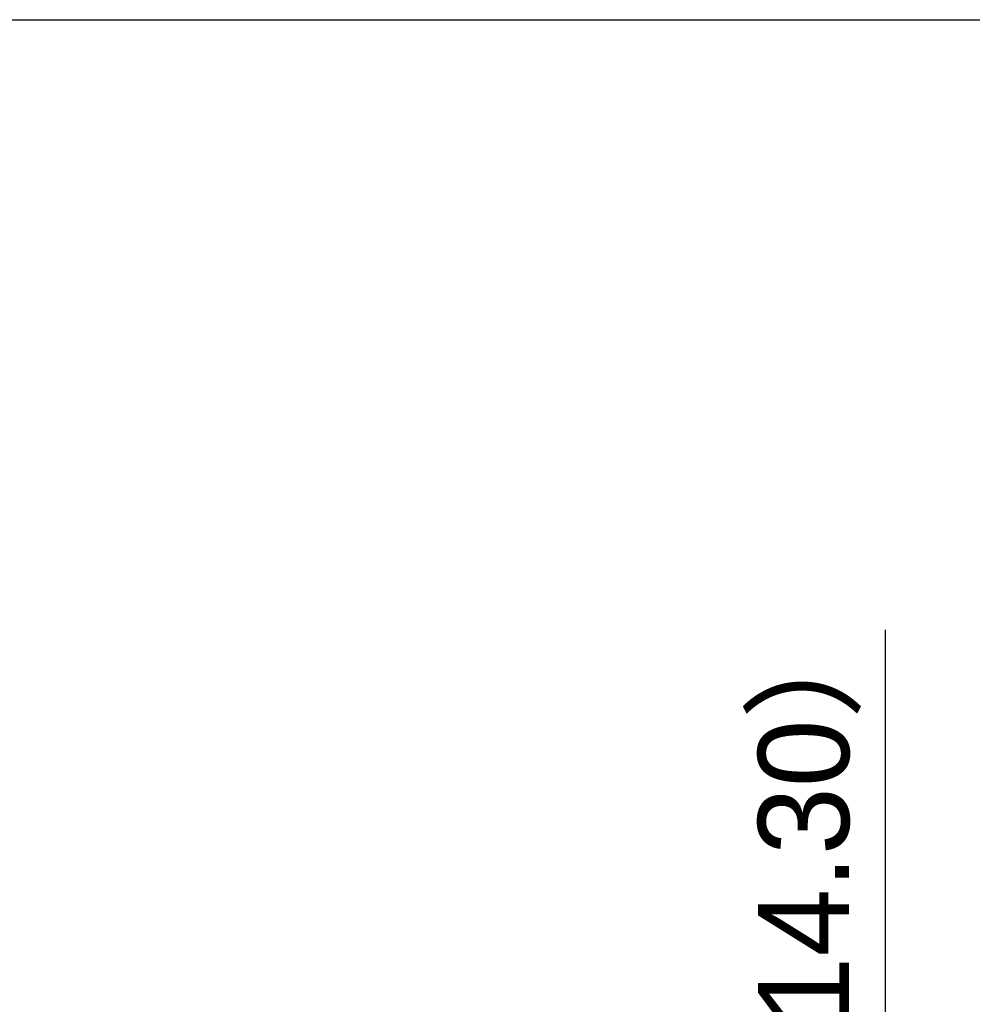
# Model space of a CAD drawing. Header units: millimetres. Extents: x 10 to 584, y 10 to 410.
# Tile 12 of 26: x 201 to 253, y 273 to 327. Entities that reach past the tile are written whole.
import ezdxf

# ---------------------------------------------------------------- set-up
doc = ezdxf.new("R2010")
doc.units = ezdxf.units.MM
doc.header["$LTSCALE"] = 2
doc.header["$PDSIZE"] = -1
doc.linetypes.add('SLD-实线', pattern=[0])
doc.layers.add('细实线层', color=7, linetype='SLD-实线')
doc.styles.add('SLDTEXTSTYLE1', font='txt')
doc.dimstyles.new('SLDDIMSTYLE1', dxfattribs={"dimtxt": 5, "dimasz": 5, "dimexe": 0, "dimexo": 0.0625, "dimgap": 1.25, "dimtad": 2, "dimrnd": 1e-09, "dimzin": 12, "dimdsep": 46, "dimtxsty": 'SLDTEXTSTYLE1', "dimsah": 1, "dimcen": 0.09, "dimadec": 0, "dimazin": 3, "dimtol": 1, "dimtp": 30, "dimtm": 30, "dimtfac": 1, "dimtdec": 0, "dimtofl": 0, "dimtmove": 0, "dimatfit": 3, "dimfxl": 1, "dimfrac": 2, "dimtolj": 1, "dimarcsym": 0})
doc.dimstyles.new('SLDDIMSTYLE3', dxfattribs={"dimtxt": 5, "dimasz": 5, "dimexe": 0, "dimexo": 0.0625, "dimgap": 1.25, "dimtad": 2, "dimrnd": 1e-09, "dimzin": 4, "dimdsep": 46, "dimtxsty": 'SLDTEXTSTYLE1', "dimsah": 1, "dimcen": 0.09, "dimadec": 0, "dimazin": 1, "dimtfac": 1, "dimtdec": 3, "dimtofl": 0, "dimtmove": 0, "dimatfit": 3, "dimfxl": 1, "dimfrac": 2, "dimtolj": 1, "dimtzin": 12, "dimarcsym": 0})

# ---------------------------------------------------------------- blocks, each defined once
blk = doc.blocks.new('_D_1')
at = {"layer": '细实线层'}
for p, q in [((188.081, 327.375), (274.193, 327.375)), ((272.193, 327.375), (272.193, 247.969)), ((214.421, 247.969), (274.193, 247.969))]:
    blk.add_line(p, q, dxfattribs=at)
for points in [[(272.193, 327.375), (271.423, 322.375), (272.962, 322.375)], [(272.193, 247.969), (272.962, 252.969), (271.423, 252.969)]]:
    blk.add_solid(points, dxfattribs=at)
at = {"layer": '细实线层', "attachment_point": 1, "rotation": 90, "style": 'SLDTEXTSTYLE1'}
for s, insert, char_height in [('±30', (267.874, 290.4), 3.5), ('300', (266.375, 278.761), 5)]:
    blk.add_mtext(s, dxfattribs=dict(at, insert=insert, char_height=char_height))
blk = doc.blocks.new('_D_11')
at = {"layer": 'Defpoints', "color": 0}
for p in [(235.57, 262.269), (248.403, 262.269), (214.421, 247.969)]:
    blk.add_point(p, dxfattribs=at)
at = {"layer": '细实线层', "color": 0, "lineweight": -2}
for p, q in [((248.403, 293.899), (248.403, 262.269)), ((235.632, 262.269), (248.403, 262.269)), ((248.403, 252.969), (248.403, 257.269)), ((214.484, 247.969), (248.403, 247.969))]:
    blk.add_line(p, q, dxfattribs=at)
at = {"layer": '细实线层', "color": 0}
for points in [[(247.57, 257.269), (249.236, 257.269), (248.403, 262.269)], [(247.57, 252.969), (249.236, 252.969), (248.403, 247.969)]]:
    blk.add_solid(points, dxfattribs=at)
at = {"layer": '细实线层', "color": 0, "insert": (241.427, 280.61), "char_height": 5, "attachment_point": 2, "rotation": 90, "style": 'SLDTEXTSTYLE1'}
blk.add_mtext('\\A1;（14.30）', dxfattribs=at)

msp = doc.modelspace()

# ---------------------------------------------------------------- dimensions: what is measured, and where the dimension line sits
at = {"layer": '细实线层'}
dim = msp.add_linear_dim(base=(272.192716, 247.969254), p1=(188.081204, 327.37508), p2=(214.421207, 247.969254), angle=90, text='300 最大', dimstyle='SLDDIMSTYLE1', dxfattribs=at)
dim.commit()
dim.dimension.update_dxf_attribs({"geometry": '_D_1', "text_midpoint": (272.192716, 288.654245), "dimtype": 160})
dim = msp.add_linear_dim(base=(248.403025, 262.269254), p1=(214.421207, 247.969254), p2=(235.569761, 262.269254), angle=90, text='（<>）', dimstyle='SLDDIMSTYLE3', override={"dimtmove": 1}, dxfattribs=at)
dim.commit()
dim.dimension.update_dxf_attribs({"geometry": '_D_11', "text_midpoint": (248.403025, 280.610233), "dimtype": 160})

doc.saveas('drawing.dxf')
